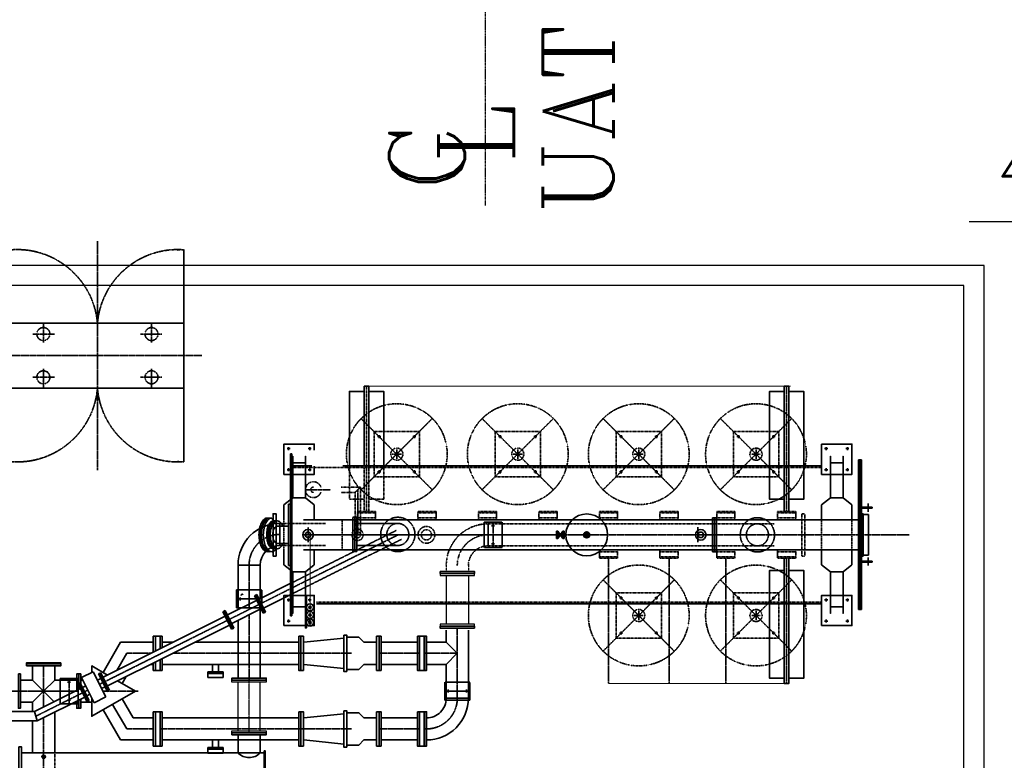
# Model space of a CAD drawing. Header units: inches. Extents: x -341304 to 31571016, y -692717 to 2132253.
# Tile 156 of 256: x 559538 to 569304, y -291420 to -284074. Entities that reach past the tile are written whole.
import ezdxf
from ezdxf.enums import TextEntityAlignment as Align

# ---------------------------------------------------------------- set-up
doc = ezdxf.new("R2010")
doc.units = ezdxf.units.IN
doc.header["$MEASUREMENT"] = 0
for name, pattern in [('ACISOWELD', [3, 2, -1]), ('CENTER', [2, 1.25, -0.25, 0.25, -0.25]), ('CENTER2', [1.125, 0.75, -0.125, 0.125, -0.125]), ('DASHED', [0.75, 0.5, -0.25]), ('HIDDEN', [0.375, 0.25, -0.125]), ('PHANTOM', [2.5, 1.25, -0.25, 0.25, -0.25, 0.25, -0.25])]:
    doc.linetypes.add(name, pattern=pattern)
doc.layers.add('CENTER', color=2, linetype='CENTER', lineweight=15)
doc.layers.add('DIM', color=1, linetype='Continuous')
doc.layers.add('OBJECT', color=7, linetype='Continuous')
doc.styles.add('ROMANC', font='ROMANC.SHX')
doc.styles.add('ROMANS', font='romans')
doc.dimstyles.new('User600', dxfattribs={"dimscale": 500, "dimtxt": 1.5, "dimasz": 1.25, "dimexe": 1, "dimexo": 1, "dimgap": 0.4, "dimtad": 1, "dimdec": 0, "dimzin": 0, "dimdsep": 46, "dimtxsty": 'ROMANS', "dimcen": 1, "dimclrd": 8, "dimclre": 8, "dimclrt": 3, "dimadec": 0, "dimazin": 0, "dimtfac": 1, "dimtdec": 0, "dimtix": 1, "dimtofl": 0, "dimtmove": 0, "dimatfit": 3, "dimfxl": 1, "dimtolj": 1, "dimtzin": 0, "dimarcsym": 0})

# ---------------------------------------------------------------- blocks, each defined once
blk = doc.blocks.new('*D132')
at = {"color": 8, "lineweight": -2, "transparency": 16777216}
for p, q in [((577834.4, -285200.2), (577834.4, -286077.4)), ((573609.4, -286077.4), (568956.9, -286077.4)), ((573609.4, -286700.7), (573609.4, -286077.4)), ((577209.4, -286077.4), (574234.4, -286077.4))]:
    blk.add_line(p, q, dxfattribs=at)
at = {"color": 8, "transparency": 16777216}
for points in [[(574234.4, -285973.2), (574234.4, -286181.6), (573609.4, -286077.4)], [(577209.4, -285973.2), (577209.4, -286181.6), (577834.4, -286077.4)]]:
    blk.add_solid(points, dxfattribs=at)
at = {"layer": 'Defpoints', "color": 0, "transparency": 16777216}
for p in [(577834.4, -285200.2), (577834.4, -286077.4), (573609.4, -286700.7, 96251.3)]:
    blk.add_point(p, dxfattribs=at)
at = {"color": 3, "transparency": 16777216, "insert": (570478.3, -285502.4), "char_height": 750, "attachment_point": 5, "style": 'ROMANS'}
blk.add_mtext('\\A1;4225', dxfattribs=at)
blk = doc.blocks.new('tyyyy')
at = {"color": 230, "linetype": 'CENTER', "lineweight": 35}
for p, q in [((-1264281.3, 589174), (-1264281.3, 591445.3)), ((-1257445, 588765.4), (-1257445, 590005.4)), ((-1261357, 589332.4), (-1261266.7, 589332.4)), ((-1261311.8, 589377.6), (-1261311.8, 589287.3)), ((-1260157, 589332.4), (-1260066.7, 589332.4)), ((-1260111.8, 589377.6), (-1260111.8, 589287.3)), ((-1258957, 589332.4), (-1258866.7, 589332.4)), ((-1258911.8, 589377.6), (-1258911.8, 589287.3)), ((-1257793.9, 589332.4), (-1257703.6, 589332.4)), ((-1257748.8, 589377.6), (-1257748.8, 589287.3)), ((-1256701.1, 588808.2), (-1256596, 588808.2)), ((-1256701.1, 588797.7), (-1256596, 588797.7)), ((-1260356.8, 588407.4), (-1260356.8, 588657.4)), ((-1261303.3, 588530.1), (-1262362.3, 587999.9)), ((-1262236.8, 588532.4), (-1259727.8, 588532.4)), ((-1256230.4, 588532.4), (-1262236.8, 588532.4)), ((-1260266.8, 588532.4), (-1260446.8, 588532.4)), ((-1259211.8, 588299.4), (-1259211.8, 587059.4)), ((-1258611.8, 588299.4), (-1258611.8, 587059.4)), ((-1258048.8, 588299.4), (-1258048.8, 587059.4)), ((-1257445, 588299.4), (-1257445, 587059.4)), ((-1256701.1, 588272.5), (-1256596, 588272.5)), ((-1256701.1, 588262), (-1256596, 588262)), ((-1262777, 587851.3), (-1262777, 588231.4)), ((-1262362.3, 587999.9), (-1264261.4, 587049.1)), ((-1262777, 587807.4), (-1262777, 587987.4)), ((-1262902, 587897.4), (-1262652, 587897.4)), ((-1258911.8, 587777.6), (-1258911.8, 587687.3)), ((-1257748.8, 587777.6), (-1257748.8, 587687.3)), ((-1262777, 587092.4), (-1262777, 587735)), ((-1258957, 587732.4), (-1258866.7, 587732.4)), ((-1257793.9, 587732.4), (-1257703.6, 587732.4)), ((-1263990.5, 587357.4), (-1263750.6, 587357.4)), ((-1263990.5, 587357.4), (-1263750.6, 587357.4)), ((-1263534.4, 587357.4), (-1262260, 587357.4)), ((-1262260, 587357.4), (-1261760, 587357.4)), ((-1261487.8, 587357.4), (-1261087.8, 587357.4)), ((-1261036.8, 587357.4), (-1260711.8, 587357.4)), ((-1264815, 586824.5), (-1264815, 587232.4)), ((-1264562, 586857.4), (-1264562, 587107.4)), ((-1260711.8, 586892.4), (-1260711.8, 587072.4)), ((-1265362, 586982.4), (-1264499.7, 586982.4)), ((-1264472, 586982.4), (-1264652, 586982.4)), ((-1264375.7, 586991.9), (-1264407.7, 586975.9)), ((-1264228, 586982.4), (-1263879, 586982.4)), ((-1260836.8, 586982.4), (-1260586.8, 586982.4)), ((-1264428.9, 586965.2), (-1264892.3, 586733.2)), ((-1264815, 585232.4), (-1264815, 586719.2)), ((-1263990.5, 586607.4), (-1263727, 586607.4)), ((-1263660, 586607.4), (-1262260, 586607.4)), ((-1262260, 586607.4), (-1261760, 586607.4)), ((-1261487.8, 586607.4), (-1261087.8, 586607.4))]:
    blk.add_line(p, q, dxfattribs=at)
at = {"color": 230, "ltscale": 100}
for p, q in [((-1255486, 591205.4), (-1266339.7, 591205.4)), ((-1255486, 581259.4), (-1255486, 591205.4)), ((-1255686, 591005.4), (-1266139.7, 591005.4)), ((-1255686, 581459.4), (-1255686, 591005.4))]:
    blk.add_line(p, q, dxfattribs=at)
at = {"color": 230, "linetype": 'HIDDEN', "lineweight": 35, "ltscale": 0.5}
for p, q in [((-1261611.8, 588765.4), (-1261611.8, 590005.4)), ((-1260958.3, 589686), (-1261665.4, 588978.9)), ((-1260958.3, 588978.9), (-1261665.4, 589686)), ((-1259758.3, 589686), (-1260465.4, 588978.9)), ((-1259758.3, 588978.9), (-1260465.4, 589686)), ((-1258558.3, 589686), (-1259265.4, 588978.9)), ((-1258558.3, 588978.9), (-1259265.4, 589686)), ((-1257395.2, 589686), (-1258102.3, 588978.9)), ((-1257395.2, 588978.9), (-1258102.3, 589686)), ((-1262349.7, 589199.5), (-1257098, 589199.5)), ((-1261671.3, 589006.4), (-1261863.2, 589006.4)), ((-1261723.9, 588953.9), (-1261863.2, 588953.9)), ((-1261671.3, 589006.4), (-1261723.9, 588953.9)), ((-1261723.9, 588532.4), (-1261723.9, 588953.9)), ((-1261671.3, 588532.4), (-1261671.3, 589006.4)), ((-1262472, 588646), (-1262019, 588646)), ((-1260406.8, 588642), (-1257568.1, 588642)), ((-1261316.2, 588576.3), (-1262362.3, 588052.5)), ((-1261264.9, 588488.4), (-1262362.3, 587941.5)), ((-1262472, 588426.9), (-1262019, 588426.9)), ((-1258558.3, 588086), (-1259265.4, 587378.9)), ((-1258558.3, 587378.9), (-1259265.4, 588086)), ((-1257395.2, 588086), (-1258102.3, 587378.9)), ((-1257395.2, 587378.9), (-1258102.3, 588086)), ((-1262106.9, 587865.4), (-1257098, 587865.4)), ((-1264924.6, 586396.7), (-1264924.6, 586669.7)), ((-1264705.5, 586095.9), (-1264705.5, 586368.9))]:
    blk.add_line(p, q, dxfattribs=at)
at = {"color": 230, "lineweight": 0}
for p, q in [((-1261611.8, 590005.4), (-1257408.1, 590005.4)), ((-1257431.1, 587059.4), (-1259211.8, 587059.4))]:
    blk.add_line(p, q, dxfattribs=at)
at = {"color": 230, "lineweight": 35}
for p, q in [((-1261486.8, 589522.4), (-1261486.8, 589492.4)), ((-1261136.8, 589522.4), (-1261136.8, 589492.4)), ((-1260286.8, 589522.4), (-1260286.8, 589492.4)), ((-1259936.8, 589522.4), (-1259936.8, 589492.4)), ((-1259086.8, 589522.4), (-1259086.8, 589492.4)), ((-1258736.8, 589522.4), (-1258736.8, 589492.4)), ((-1257923.8, 589522.4), (-1257923.8, 589492.4)), ((-1257573.8, 589522.4), (-1257573.8, 589492.4)), ((-1261501.8, 589507.4), (-1261471.8, 589507.4)), ((-1261151.8, 589507.4), (-1261121.8, 589507.4)), ((-1260301.8, 589507.4), (-1260271.8, 589507.4)), ((-1259951.8, 589507.4), (-1259921.8, 589507.4)), ((-1259101.8, 589507.4), (-1259071.8, 589507.4)), ((-1258751.8, 589507.4), (-1258721.8, 589507.4)), ((-1257938.8, 589507.4), (-1257908.8, 589507.4)), ((-1257588.8, 589507.4), (-1257558.8, 589507.4)), ((-1262401, 589387.4), (-1262371, 589387.4)), ((-1262386, 589402.4), (-1262386, 589372.4)), ((-1262366.3, 589336), (-1262366.3, 587728.8)), ((-1262366.3, 589336), (-1262353.7, 589336)), ((-1262353.7, 589336), (-1262353.7, 587728.8)), ((-1262191, 589387.4), (-1262161, 589387.4)), ((-1262176, 589402.4), (-1262176, 589372.4)), ((-1257068, 589387.4), (-1257038, 589387.4)), ((-1257053, 589402.4), (-1257053, 589372.4)), ((-1256858, 589387.4), (-1256828, 589387.4)), ((-1256843, 589402.4), (-1256843, 589372.4)), ((-1256730.9, 589277.8), (-1256730.9, 587792.4)), ((-1256730.9, 589277.8), (-1256701.5, 589277.8)), ((-1256720.4, 589277.8), (-1256720.4, 587792.4)), ((-1256712, 589277.8), (-1256712, 587792.4)), ((-1256701.5, 589277.8), (-1256701.5, 587792.4)), ((-1262401, 589177.4), (-1262371, 589177.4)), ((-1262386, 589192.4), (-1262386, 589162.4)), ((-1262353.7, 589215.2), (-1262154.1, 589215.2)), ((-1262191, 589177.4), (-1262161, 589177.4)), ((-1262176, 589192.4), (-1262176, 589162.4)), ((-1261848.4, 589215.2), (-1257098, 589215.2)), ((-1261501.8, 589157.4), (-1261471.8, 589157.4)), ((-1261486.8, 589172.4), (-1261486.8, 589142.4)), ((-1261151.8, 589157.4), (-1261121.8, 589157.4)), ((-1261136.8, 589172.4), (-1261136.8, 589142.4)), ((-1260301.8, 589157.4), (-1260271.8, 589157.4)), ((-1260286.8, 589172.4), (-1260286.8, 589142.4)), ((-1259951.8, 589157.4), (-1259921.8, 589157.4)), ((-1259936.8, 589172.4), (-1259936.8, 589142.4)), ((-1259101.8, 589157.4), (-1259071.8, 589157.4)), ((-1259086.8, 589172.4), (-1259086.8, 589142.4)), ((-1258751.8, 589157.4), (-1258721.8, 589157.4)), ((-1258736.8, 589172.4), (-1258736.8, 589142.4)), ((-1257938.8, 589157.4), (-1257908.8, 589157.4)), ((-1257923.8, 589172.4), (-1257923.8, 589142.4)), ((-1257588.8, 589157.4), (-1257558.8, 589157.4)), ((-1257573.8, 589172.4), (-1257573.8, 589142.4)), ((-1257068, 589177.4), (-1257038, 589177.4)), ((-1257053, 589162.4), (-1257053, 589192.4)), ((-1256858, 589177.4), (-1256828, 589177.4)), ((-1256843, 589162.4), (-1256843, 589192.4)), ((-1262387.3, 588837.1), (-1262387.3, 588227.8)), ((-1262387.3, 588837.1), (-1262366.3, 588837.1)), ((-1256638, 588842.5), (-1256638, 588762)), ((-1256596, 588808.2), (-1256596, 588797.7)), ((-1262596.9, 588699.4), (-1262552.8, 588699.4)), ((-1262552.8, 588699.4), (-1262532.4, 588671.2)), ((-1262497.9, 588671.6), (-1262533, 588671.6)), ((-1262472, 588646), (-1262472, 588426.9)), ((-1262236.8, 588680.4), (-1256730.9, 588680.4)), ((-1260406.8, 588642), (-1260406.8, 588422.9)), ((-1260356.8, 588607.4), (-1260356.8, 588637.4)), ((-1262497.9, 588619.9), (-1262383.3, 588619.9)), ((-1260371.8, 588622.4), (-1260341.8, 588622.4)), ((-1259727.8, 588569.7), (-1259727.8, 588495.1)), ((-1259715.2, 588569.7), (-1259727.8, 588569.7)), ((-1259721.5, 588569.7), (-1259721.5, 588495.1)), ((-1259663.6, 588569.7), (-1259715.2, 588495.1)), ((-1259715.2, 588569.7), (-1259663.6, 588495.1)), ((-1259715.2, 588569.7), (-1259715.2, 588495.1)), ((-1259663.6, 588569.7), (-1259663.6, 588495.1)), ((-1259651, 588569.7), (-1259663.6, 588569.7)), ((-1259657.3, 588569.7), (-1259657.3, 588495.1)), ((-1259651, 588569.7), (-1259651, 588495.1)), ((-1258325.9, 588607.4), (-1258325.9, 588460.2)), ((-1262497.9, 588445), (-1262383.3, 588445)), ((-1261052.5, 588532.4), (-1260627.5, 588532.4)), ((-1260371.8, 588442.4), (-1260341.8, 588442.4)), ((-1260356.8, 588427.4), (-1260356.8, 588457.4)), ((-1259715.2, 588495.1), (-1259727.8, 588495.1)), ((-1259651, 588495.1), (-1259663.6, 588495.1)), ((-1262236.8, 588384.4), (-1256730.9, 588384.4)), ((-1256638, 588308.2), (-1256638, 588227.7)), ((-1256596, 588272.5), (-1256596, 588262)), ((-1262886.6, 588231.4), (-1262667.5, 588231.4)), ((-1262886.6, 587802.7), (-1262886.6, 588231.4)), ((-1262667.5, 587899.7), (-1262667.5, 588231.4)), ((-1262387.3, 588227.8), (-1262366.3, 588227.8)), ((-1262882, 587897.4), (-1262852, 587897.4)), ((-1262867, 587912.4), (-1262867, 587882.4)), ((-1262700.2, 587939.2), (-1262724.6, 587927)), ((-1262724.6, 587927), (-1262638.3, 587754.5)), ((-1262715.2, 587931.7), (-1262628.2, 587757.9)), ((-1262709.6, 587934.5), (-1262622.6, 587760.7)), ((-1262702, 587897.4), (-1262672, 587897.4)), ((-1262700.2, 587939.2), (-1262612.8, 587764.6)), ((-1262687, 587912.4), (-1262687, 587882.4)), ((-1262401, 587887.4), (-1262371, 587887.4)), ((-1262386, 587872.4), (-1262386, 587902.4)), ((-1262191, 587887.4), (-1262161, 587887.4)), ((-1262176, 587872.4), (-1262176, 587902.4)), ((-1262106.9, 587849.6), (-1257098, 587849.6)), ((-1259101.8, 587907.4), (-1259071.8, 587907.4)), ((-1259086.8, 587922.4), (-1259086.8, 587892.4)), ((-1258751.8, 587907.4), (-1258721.8, 587907.4)), ((-1258736.8, 587922.4), (-1258736.8, 587892.4)), ((-1257938.8, 587907.4), (-1257908.8, 587907.4)), ((-1257923.8, 587922.4), (-1257923.8, 587892.4)), ((-1257588.8, 587907.4), (-1257558.8, 587907.4)), ((-1257573.8, 587922.4), (-1257573.8, 587892.4)), ((-1257068, 587887.4), (-1257038, 587887.4)), ((-1257053, 587872.4), (-1257053, 587902.4)), ((-1256858, 587887.4), (-1256828, 587887.4)), ((-1256843, 587872.4), (-1256843, 587902.4)), ((-1263013.9, 587782.1), (-1263038.3, 587769.9)), ((-1263038.3, 587769.9), (-1262951.3, 587596.1)), ((-1263028.9, 587774.6), (-1262941.9, 587600.8)), ((-1263023.3, 587777.4), (-1262936.3, 587603.6)), ((-1263013.9, 587782.1), (-1262926.9, 587608.3)), ((-1262667.5, 587112.4), (-1262667.5, 587793.7)), ((-1262612.8, 587764.6), (-1262638.3, 587754.5)), ((-1256730.9, 587792.4), (-1256701.5, 587792.4)), ((-1262886.6, 587112.4), (-1262886.6, 587683.2)), ((-1262401, 587677.4), (-1262371, 587677.4)), ((-1262386, 587662.4), (-1262386, 587692.4)), ((-1262366.3, 587728.8), (-1262353.7, 587728.8)), ((-1262191, 587677.4), (-1262161, 587677.4)), ((-1262176, 587662.4), (-1262176, 587692.4)), ((-1257068, 587677.4), (-1257038, 587677.4)), ((-1257053, 587662.4), (-1257053, 587692.4)), ((-1256858, 587677.4), (-1256828, 587677.4)), ((-1256843, 587662.4), (-1256843, 587692.4)), ((-1262926.8, 587608.2), (-1262951.3, 587596)), ((-1260821.4, 587467), (-1260821.4, 587587.4)), ((-1259101.8, 587557.4), (-1259071.8, 587557.4)), ((-1259086.8, 587572.4), (-1259086.8, 587542.4)), ((-1258751.8, 587557.4), (-1258721.8, 587557.4)), ((-1258736.8, 587572.4), (-1258736.8, 587542.4)), ((-1257938.8, 587557.4), (-1257908.8, 587557.4)), ((-1257923.8, 587572.4), (-1257923.8, 587542.4)), ((-1257588.8, 587557.4), (-1257558.8, 587557.4)), ((-1257573.8, 587572.4), (-1257573.8, 587542.4)), ((-1264226.1, 587168.4), (-1264053.7, 587467)), ((-1264053.7, 587467), (-1263727, 587467)), ((-1263640, 587467), (-1263531.8, 587467)), ((-1263314.5, 587467), (-1262280, 587467)), ((-1262235, 587467), (-1261837.8, 587507.4)), ((-1261467.8, 587467), (-1261107.8, 587467)), ((-1261016.8, 587467), (-1260821.4, 587467)), ((-1260711.8, 587357.4), (-1260821.4, 587467)), ((-1264088, 587188.5), (-1263990.5, 587357.4)), ((-1264088, 587188.5), (-1263990.5, 587357.4)), ((-1260711.8, 587357.4), (-1260821.4, 587247.9)), ((-1264924.6, 587092), (-1264924.6, 587232.4)), ((-1264705.5, 587232.4), (-1264705.5, 587092)), ((-1264438, 587116.2), (-1264323.6, 587173.4)), ((-1264323.6, 587173.4), (-1264199.1, 586924.7)), ((-1263754.2, 587247.9), (-1263727, 587247.9)), ((-1263640, 587247.9), (-1262280, 587247.9)), ((-1263140, 587247.9), (-1263140, 587172.9)), ((-1263080, 587247.9), (-1263080, 587172.9)), ((-1262235, 587247.9), (-1261837.8, 587207.4)), ((-1261467.8, 587247.9), (-1261107.8, 587247.9)), ((-1261016.8, 587247.9), (-1260821.4, 587247.9)), ((-1265045, 587092), (-1264924.6, 587092)), ((-1264924.6, 587092), (-1264815, 586982.4)), ((-1264705.5, 587092), (-1264815, 586982.4)), ((-1264487, 587092), (-1264705.5, 587092)), ((-1264577, 587072.4), (-1264547, 587072.4)), ((-1264562, 587057.4), (-1264562, 587087.4)), ((-1264447, 587092), (-1264425.8, 587092)), ((-1264438, 587116.2), (-1264313.5, 586867.5)), ((-1264248.2, 587164.4), (-1264269.4, 587153.8)), ((-1264182.4, 586979.9), (-1264269.4, 587153.8)), ((-1264173, 586984.5), (-1264260, 587158.4)), ((-1264169.4, 586986.4), (-1264256.5, 587160.3)), ((-1264161.2, 586990.5), (-1264248.2, 587164.4)), ((-1264036.4, 587058.8), (-1263997.2, 587126.8)), ((-1264815, 586982.4), (-1264924.6, 586872.9)), ((-1264815, 586982.4), (-1264709.8, 586877.2)), ((-1264451.2, 587062.8), (-1264472.4, 587052.2)), ((-1264385.4, 586878.3), (-1264472.4, 587052.2)), ((-1264376, 586882.9), (-1264463, 587056.8)), ((-1264372.4, 586884.8), (-1264459.4, 587058.7)), ((-1264364.2, 586888.9), (-1264451.2, 587062.8)), ((-1264161.2, 586990.5), (-1264182.4, 586979.9)), ((-1260816.8, 586982.4), (-1260786.8, 586982.4)), ((-1260801.8, 586997.4), (-1260801.8, 586967.4)), ((-1260636.8, 586982.4), (-1260606.8, 586982.4)), ((-1260621.8, 586997.4), (-1260621.8, 586967.4)), ((-1264924.6, 586872.9), (-1265045, 586872.9)), ((-1264924.6, 586779.4), (-1264924.6, 586872.9)), ((-1264577, 586892.4), (-1264547, 586892.4)), ((-1264562, 586877.4), (-1264562, 586907.4)), ((-1264506.6, 586872.9), (-1264487, 586872.9)), ((-1264447, 586872.9), (-1264337, 586872.9)), ((-1264364.2, 586888.9), (-1264385.4, 586878.3)), ((-1264313.5, 586867.5), (-1264199.1, 586924.7)), ((-1264036.4, 586906), (-1263927.2, 586717)), ((-1260821.4, 586912.4), (-1260602.3, 586912.4)), ((-1265269.7, 586779.4), (-1264905.2, 586779.4)), ((-1264905.2, 586779.4), (-1264879.4, 586687.1)), ((-1264226.1, 586796.4), (-1264053.7, 586497.9)), ((-1264131.2, 586851.2), (-1263990.5, 586607.4)), ((-1265269.7, 586687.1), (-1264879.4, 586687.1)), ((-1264924.6, 586368.9), (-1264924.6, 586687.1)), ((-1264705.5, 586368.9), (-1264705.5, 586773.8)), ((-1263927.2, 586717), (-1263727, 586717)), ((-1263640, 586717), (-1262280, 586717)), ((-1262235, 586717), (-1261837.8, 586757.4)), ((-1261467.8, 586717), (-1261107.8, 586717)), ((-1261016.8, 586717), (-1261016.8, 586497.9)), ((-1264053.7, 586497.9), (-1263727, 586497.9)), ((-1263640, 586497.9), (-1262280, 586497.9)), ((-1263140, 586497.9), (-1263140, 586422.9)), ((-1263080, 586497.9), (-1263080, 586422.9)), ((-1262235, 586497.9), (-1261837.8, 586457.4)), ((-1261467.8, 586497.9), (-1261107.8, 586497.9)), ((-1265035, 586368.9), (-1262627, 586368.9))]:
    blk.add_line(p, q, dxfattribs=at)
at = {"color": 230, "linetype": 'CENTER', "lineweight": 35, "ltscale": 0.1}
for p, q in [((-1261969.8, 588980.2), (-1262214.1, 588980.2)), ((-1261697.6, 588532.4), (-1261697.6, 588980.2))]:
    blk.add_line(p, q, dxfattribs=at)
at = {"color": 230, "linetype": 'HIDDEN', "lineweight": 35}
for p, q in [((-1262431, 588532.4), (-1262431, 588680.4)), ((-1261854.8, 588532.4), (-1261854.8, 588680.4)), ((-1257098, 588532.4), (-1257098, 588680.4)), ((-1256798, 588532.4), (-1256798, 588680.4)), ((-1262431, 588532.4), (-1262431, 588384.4)), ((-1261854.8, 588532.4), (-1261854.8, 588384.4)), ((-1257098, 588532.4), (-1257098, 588384.4)), ((-1256798, 588532.4), (-1256798, 588384.4))]:
    blk.add_line(p, q, dxfattribs=at)
at = {"color": 230, "linetype": 'DASHED', "lineweight": 35}
for p, q in [((-1261706.8, 588646), (-1261301.8, 588646)), ((-1261706.8, 588426.9), (-1261301.8, 588426.9))]:
    blk.add_line(p, q, dxfattribs=at)
at = {"color": 230, "linetype": 'DASHED', "lineweight": 35, "ltscale": 0.1}
blk.add_line((-1262192.2, 588607.4), (-1262192.2, 588460.2), dxfattribs=at)
at = {"color": 230, "linetype": 'ACISOWELD', "lineweight": 30}
for p, q in [((-1260821.4, 588227.4), (-1260821.4, 588170.2)), ((-1260602.3, 588233.4), (-1260602.3, 588170.2))]:
    blk.add_line(p, q, dxfattribs=at)
at = {"color": 230, "linetype": 'Continuous', "lineweight": 35, "ltscale": 0.1}
for p, q in [((-1262362.3, 588052.5), (-1262677.8, 587894.5)), ((-1262362.3, 587941.5), (-1262633.7, 587806.3)), ((-1263016, 587725.2), (-1264225.8, 587119.5)), ((-1262972.1, 587637.6), (-1264183, 587034.1)), ((-1264450, 587007.3), (-1264905.2, 586779.4)), ((-1264407.4, 586922.3), (-1264879.4, 586687.1))]:
    blk.add_line(p, q, dxfattribs=at)
at = {"color": 230, "lineweight": 30}
for p, q in [((-1260821.4, 588130.2), (-1260821.4, 587647.4)), ((-1260602.3, 588130.2), (-1260602.3, 587647.4)), ((-1262886.6, 586589.6), (-1262886.6, 587072.4)), ((-1262667.5, 586589.6), (-1262667.5, 587072.4)), ((-1262886.6, 586589.6), (-1262886.6, 586681.2))]:
    blk.add_line(p, q, dxfattribs=at)
at = {"color": 230, "linetype": 'Continuous', "lineweight": 35}
for p, q in [((-1262991.7, 587737.7), (-1262702.4, 587882.6)), ((-1262949.1, 587652.6), (-1262659.8, 587797.6)), ((-1264246.2, 587107.5), (-1264281.9, 587089.9)), ((-1264396.5, 587033.4), (-1264428.6, 587017.6)), ((-1264205.7, 587026.4), (-1264241.2, 587008.7)), ((-1264355.7, 586951.9), (-1264387.8, 586936))]:
    blk.add_line(p, q, dxfattribs=at)
at = {"color": 230, "linetype": 'CENTER', "lineweight": 30}
blk.add_line((-1262777, 586569.6), (-1262777, 587092.4), dxfattribs=at)
at = {"color": 230, "lineweight": 35}
for points in [[(-1261588.8, 589215.2), (-1261588.8, 590005.4), (-1261634.8, 590005.4), (-1261634.8, 589215.2)], [(-1257422, 588765.4), (-1257422, 590005.4), (-1257468, 590005.4), (-1257468, 588765.4)], [(-1261634.8, 589955.4), (-1261781.8, 589955.4), (-1261781.8, 589215.2)], [(-1261441.8, 589215.2), (-1261441.8, 589955.4), (-1261588.8, 589955.4)], [(-1257468, 589955.4), (-1257615, 589955.4), (-1257615, 588885.4), (-1257468, 588885.4)], [(-1257422, 588885.4), (-1257275, 588885.4), (-1257275, 589955.4), (-1257422, 589955.4)], [(-1262131, 589214.3), (-1262131, 589132.4), (-1262431, 589132.4), (-1262431, 589432.4), (-1262131, 589432.4), (-1262131, 589371)], [(-1262343.5, 588898.4), (-1262343.5, 589312.4), (-1262343.5, 589247.4), (-1262218.5, 589247.4), (-1262218.5, 589312.4), (-1262218.5, 588898.4)], [(-1257010.5, 588898.4), (-1257010.5, 589312.4), (-1257010.5, 589247.4), (-1256885.5, 589247.4), (-1256885.5, 589312.4), (-1256885.5, 588898.4)], [(-1262431, 588680.4), (-1262431, 588828.4), (-1262343.5, 588898.4), (-1262218.5, 588898.4), (-1262131, 588828.4), (-1262131, 588680.4)], [(-1257098, 588680.4), (-1257098, 588828.4), (-1257010.5, 588898.4), (-1256885.5, 588898.4), (-1256798, 588828.4), (-1256798, 588680.4)], [(-1262431, 588384.4), (-1262431, 588236.4), (-1262343.5, 588166.4), (-1262218.5, 588166.4), (-1262131, 588236.4), (-1262131, 588384.4)], [(-1257098, 588384.4), (-1257098, 588236.4), (-1257010.5, 588166.4), (-1256885.5, 588166.4), (-1256798, 588236.4), (-1256798, 588384.4)], [(-1257468, 588299.4), (-1257468, 587059.4), (-1257422, 587059.4), (-1257422, 588299.4)], [(-1262343.5, 588166.4), (-1262343.5, 587752.4), (-1262343.5, 587817.4), (-1262218.5, 587817.4), (-1262218.5, 587752.4), (-1262218.5, 588166.4)], [(-1257468, 588179.4), (-1257615, 588179.4), (-1257615, 587109.4), (-1257468, 587109.4)], [(-1257422, 587109.4), (-1257275, 587109.4), (-1257275, 588179.4), (-1257422, 588179.4)], [(-1257010.5, 588166.4), (-1257010.5, 587752.4), (-1257010.5, 587817.4), (-1256885.5, 587817.4), (-1256885.5, 587752.4), (-1256885.5, 588166.4)], [(-1263727, 587369.3), (-1263727, 587527.4), (-1263707, 587527.4), (-1263707, 587379.3)], [(-1263707, 587379.3), (-1263707, 587527.4), (-1263660, 587527.4), (-1263660, 587402.8)], [(-1263660, 587402.8), (-1263660, 587527.4), (-1263640, 587527.4), (-1263640, 587412.8)], [(-1261807.8, 587517.4), (-1261687.8, 587517.4), (-1261637.8, 587467), (-1261512.8, 587467)], [(-1263707, 587271.4), (-1263707, 587187.4), (-1263727, 587187.4), (-1263727, 587261.4)], [(-1263660, 587294.8), (-1263660, 587187.4), (-1263707, 587187.4), (-1263707, 587271.4)], [(-1263640, 587304.8), (-1263640, 587187.4), (-1263660, 587187.4), (-1263660, 587294.8)], [(-1264337, 587166.7), (-1264337, 587232.4), (-1264180.6, 587142.1)], [(-1264337, 587166.7), (-1264337, 587232.4), (-1264180.6, 587142.1)], [(-1261807.8, 587197.4), (-1261687.8, 587197.4), (-1261637.8, 587247.9), (-1261512.8, 587247.9)], [(-1264467, 586998.8), (-1264467, 587152.4), (-1264487, 587152.4), (-1264487, 586988.7)], [(-1264467, 586998.8), (-1264467, 587152.4), (-1264447, 587152.4), (-1264447, 587054.4)], [(-1264081.4, 587084.8), (-1263904, 586982.4), (-1264337, 586732.4), (-1264337, 586914.5)], [(-1264081.4, 587084.8), (-1263904, 586982.4), (-1264337, 586732.4), (-1264337, 586914.5)], [(-1264487, 586882.7), (-1264487, 586812.4), (-1264467, 586812.4), (-1264467, 586892.6)], [(-1264447, 586902.6), (-1264447, 586812.4), (-1264467, 586812.4), (-1264467, 586892.6)], [(-1261807.8, 586767.4), (-1261687.8, 586767.4), (-1261637.8, 586717), (-1261512.8, 586717)], [(-1261807.8, 586447.4), (-1261687.8, 586447.4), (-1261637.8, 586497.9), (-1261512.8, 586497.9)]]:
    blk.add_lwpolyline(points, dxfattribs=at)
at = {"color": 230, "linetype": 'HIDDEN', "lineweight": 35, "ltscale": 0.5}
for points in [[(-1261536.8, 589557.4), (-1261086.8, 589557.4), (-1261086.8, 589107.4), (-1261536.8, 589107.4)], [(-1260336.8, 589557.4), (-1259886.8, 589557.4), (-1259886.8, 589107.4), (-1260336.8, 589107.4)], [(-1259136.8, 589557.4), (-1258686.8, 589557.4), (-1258686.8, 589107.4), (-1259136.8, 589107.4)], [(-1257973.8, 589557.4), (-1257523.8, 589557.4), (-1257523.8, 589107.4), (-1257973.8, 589107.4)], [(-1257264, 588742.4), (-1257294, 588742.4), (-1257294, 588322.4), (-1257264, 588322.4)], [(-1259136.8, 587957.4), (-1258686.8, 587957.4), (-1258686.8, 587507.4), (-1259136.8, 587507.4)], [(-1257973.8, 587957.4), (-1257523.8, 587957.4), (-1257523.8, 587507.4), (-1257973.8, 587507.4)]]:
    blk.add_lwpolyline(points, close=True, dxfattribs=at)
at = {"color": 230, "lineweight": 35}
for points in [[(-1257098, 589432.4), (-1256798, 589432.4), (-1256798, 589132.4), (-1257098, 589132.4)], [(-1262509, 588742.4), (-1262539, 588742.4), (-1262539, 588322.4), (-1262509, 588322.4)], [(-1262509, 588322.4), (-1262539, 588322.4), (-1262539, 588742.4), (-1262509, 588742.4)], [(-1256716, 588742.4), (-1256686, 588742.4), (-1256686, 588322.4), (-1256716, 588322.4)], [(-1256701.5, 588732.9), (-1256634.1, 588732.9), (-1256634.1, 588331.9), (-1256701.5, 588331.9)], [(-1260881.8, 588170.2), (-1260881.8, 588150.2), (-1260541.8, 588150.2), (-1260541.8, 588170.2)], [(-1262431, 587632.4), (-1262131, 587632.4), (-1262131, 587932.4), (-1262431, 587932.4)], [(-1262218.5, 587924.1), (-1262208.3, 587924.1), (-1262208.3, 587609.3), (-1262218.5, 587609.3)], [(-1257098, 587632.4), (-1256798, 587632.4), (-1256798, 587932.4), (-1257098, 587932.4)], [(-1260881.8, 587627.4), (-1260881.8, 587607.4), (-1260541.8, 587607.4), (-1260541.8, 587627.4)], [(-1262284, 587527.4), (-1262264, 587527.4), (-1262264, 587187.4), (-1262284, 587187.4)], [(-1262264, 587527.4), (-1262239, 587527.4), (-1262239, 587187.4), (-1262264, 587187.4)], [(-1261837.8, 587537.4), (-1261807.8, 587537.4), (-1261807.8, 587177.4), (-1261837.8, 587177.4)], [(-1261512.8, 587527.4), (-1261487.8, 587527.4), (-1261487.8, 587187.4), (-1261512.8, 587187.4)], [(-1261487.8, 587527.4), (-1261467.8, 587527.4), (-1261467.8, 587187.4), (-1261487.8, 587187.4)], [(-1261107.8, 587527.4), (-1261087.8, 587527.4), (-1261087.8, 587187.4), (-1261107.8, 587187.4)], [(-1261087.8, 587527.4), (-1261040.8, 587527.4), (-1261040.8, 587187.4), (-1261087.8, 587187.4)], [(-1261036.8, 587527.4), (-1261016.8, 587527.4), (-1261016.8, 587187.4), (-1261036.8, 587187.4)], [(-1264985, 587252.4), (-1264985, 587262.4), (-1264645, 587262.4), (-1264645, 587252.4)], [(-1264985, 587232.4), (-1264985, 587252.4), (-1264645, 587252.4), (-1264645, 587232.4)], [(-1263185, 587157.9), (-1263185, 587172.9), (-1263035, 587172.9), (-1263035, 587157.9)], [(-1265065, 587152.4), (-1265045, 587152.4), (-1265045, 586812.4), (-1265065, 586812.4)], [(-1263185, 587117.9), (-1263185, 587157.9), (-1263035, 587157.9), (-1263035, 587117.9)], [(-1262947, 587092.4), (-1262947, 587112.4), (-1262607, 587112.4), (-1262607, 587092.4)], [(-1263727, 586777.4), (-1263707, 586777.4), (-1263707, 586437.4), (-1263727, 586437.4)], [(-1263707, 586777.4), (-1263660, 586777.4), (-1263660, 586437.4), (-1263707, 586437.4)], [(-1263660, 586777.4), (-1263640, 586777.4), (-1263640, 586437.4), (-1263660, 586437.4)], [(-1262284, 586777.4), (-1262264, 586777.4), (-1262264, 586437.4), (-1262284, 586437.4)], [(-1262264, 586777.4), (-1262239, 586777.4), (-1262239, 586437.4), (-1262264, 586437.4)], [(-1261837.8, 586787.4), (-1261807.8, 586787.4), (-1261807.8, 586427.4), (-1261837.8, 586427.4)], [(-1261512.8, 586777.4), (-1261487.8, 586777.4), (-1261487.8, 586437.4), (-1261512.8, 586437.4)], [(-1261487.8, 586777.4), (-1261467.8, 586777.4), (-1261467.8, 586437.4), (-1261487.8, 586437.4)], [(-1261107.8, 586777.4), (-1261087.8, 586777.4), (-1261087.8, 586437.4), (-1261107.8, 586437.4)], [(-1261087.8, 586777.4), (-1261040.8, 586777.4), (-1261040.8, 586437.4), (-1261087.8, 586437.4)], [(-1261036.8, 586777.4), (-1261016.8, 586777.4), (-1261016.8, 586437.4), (-1261036.8, 586437.4)], [(-1262947, 586569.6), (-1262947, 586549.6), (-1262607, 586549.6), (-1262607, 586569.6)], [(-1265060, 586429.9), (-1265035, 586429.9), (-1265035, 586034.9), (-1265060, 586034.9)], [(-1263185, 586407.9), (-1263185, 586422.9), (-1263035, 586422.9), (-1263035, 586407.9)], [(-1263185, 586367.9), (-1263185, 586407.9), (-1263035, 586407.9), (-1263035, 586367.9)], [(-1262627, 586388.9), (-1262617, 586388.9), (-1262617, 586075.9), (-1262627, 586075.9)]]:
    blk.add_lwpolyline(points, close=True, dxfattribs=at)
at = {"color": 230, "linetype": 'HIDDEN', "lineweight": 35, "ltscale": 0.5}
for points in [[(-1261781.8, 589199.5), (-1261781.8, 588885.4), (-1261634.8, 588885.4)], [(-1261634.8, 589199.5), (-1261634.8, 588765.4)], [(-1261588.8, 588885.4), (-1261441.8, 588885.4), (-1261441.8, 589199.5)], [(-1261588.8, 588765.4), (-1261588.8, 589199.5)], [(-1261701.8, 588680.4), (-1261701.8, 588765.4), (-1261521.8, 588765.4), (-1261521.8, 588680.4), (-1261701.8, 588680.4), (-1261701.8, 588702.4), (-1261521.8, 588702.4), (-1261521.8, 588749.4), (-1261701.8, 588749.4)], [(-1261101.8, 588680.4), (-1261101.8, 588765.4), (-1260921.8, 588765.4), (-1260921.8, 588680.4), (-1261101.8, 588680.4), (-1261101.8, 588702.4), (-1260921.8, 588702.4), (-1260921.8, 588749.4), (-1261101.8, 588749.4)], [(-1260501.8, 588680.4), (-1260501.8, 588765.4), (-1260321.8, 588765.4), (-1260321.8, 588680.4), (-1260501.8, 588680.4), (-1260501.8, 588702.4), (-1260321.8, 588702.4), (-1260321.8, 588749.4), (-1260501.8, 588749.4)], [(-1259901.8, 588680.4), (-1259901.8, 588765.4), (-1259721.8, 588765.4), (-1259721.8, 588680.4), (-1259901.8, 588680.4), (-1259901.8, 588702.4), (-1259721.8, 588702.4), (-1259721.8, 588749.4), (-1259901.8, 588749.4)], [(-1259301.8, 588680.4), (-1259301.8, 588765.4), (-1259121.8, 588765.4), (-1259121.8, 588680.4), (-1259301.8, 588680.4), (-1259301.8, 588702.4), (-1259121.8, 588702.4), (-1259121.8, 588749.4), (-1259301.8, 588749.4)], [(-1258701.8, 588680.4), (-1258701.8, 588765.4), (-1258521.8, 588765.4), (-1258521.8, 588680.4), (-1258701.8, 588680.4), (-1258701.8, 588702.4), (-1258521.8, 588702.4), (-1258521.8, 588749.4), (-1258701.8, 588749.4)], [(-1258138.8, 588680.4), (-1258138.8, 588765.4), (-1257958.8, 588765.4), (-1257958.8, 588680.4), (-1258138.8, 588680.4), (-1258138.8, 588702.4), (-1257958.8, 588702.4), (-1257958.8, 588749.4), (-1258138.8, 588749.4)], [(-1257535, 588680.4), (-1257535, 588765.4), (-1257355, 588765.4), (-1257355, 588680.4), (-1257535, 588680.4), (-1257535, 588702.4), (-1257355, 588702.4), (-1257355, 588749.4), (-1257535, 588749.4)], [(-1259121.8, 588384.4), (-1259121.8, 588299.4), (-1259301.8, 588299.4), (-1259301.8, 588384.4), (-1259121.8, 588384.4), (-1259121.8, 588362.4), (-1259301.8, 588362.4), (-1259301.8, 588315.4), (-1259121.8, 588315.4)], [(-1258521.8, 588384.4), (-1258521.8, 588299.4), (-1258701.8, 588299.4), (-1258701.8, 588384.4), (-1258521.8, 588384.4), (-1258521.8, 588362.4), (-1258701.8, 588362.4), (-1258701.8, 588315.4), (-1258521.8, 588315.4)], [(-1257958.8, 588384.4), (-1257958.8, 588299.4), (-1258138.8, 588299.4), (-1258138.8, 588384.4), (-1257958.8, 588384.4), (-1257958.8, 588362.4), (-1258138.8, 588362.4), (-1258138.8, 588315.4), (-1257958.8, 588315.4)], [(-1257355, 588384.4), (-1257355, 588299.4), (-1257535, 588299.4), (-1257535, 588384.4), (-1257355, 588384.4), (-1257355, 588362.4), (-1257535, 588362.4), (-1257535, 588315.4), (-1257355, 588315.4)]]:
    blk.add_lwpolyline(points, dxfattribs=at)
at = {"color": 230, "lineweight": 35}
for points in [[(-1262594.5, 588699.4, 0.00664), (-1262595.7, 588699.4, 0.174705), (-1262624, 588689.2, 0.104203), (-1262654.7, 588650.5, 0.064948), (-1262672.3, 588600, 0.051099), (-1262679.2, 588532.4, 0.051099)], [(-1262578.2, 588699.4, 0.005387), (-1262579.2, 588699.4, 0.174705), (-1262607.5, 588689.2, 0.104203), (-1262638.2, 588650.5, 0.064948), (-1262655.8, 588600, 0.051099), (-1262662.7, 588532.4, 0.051099)], [(-1262570.1, 588699.4, 0.004638), (-1262570.9, 588699.4, 0.174705), (-1262599.2, 588689.2, 0.104203), (-1262630, 588650.5, 0.064948), (-1262647.5, 588600, 0.051099), (-1262654.4, 588532.4, 0.051099)], [(-1262552.8, 588699.4, 0.172295), (-1262580.6, 588689.2, 0.104203), (-1262611.4, 588650.5, 0.064948), (-1262628.9, 588600, 0.051099), (-1262635.9, 588532.4, 0.051099)], [(-1262533, 588671.6, 0.174705), (-1262556.5, 588663.1, 0.104203), (-1262582.2, 588630.8, 0.064948), (-1262596.8, 588588.7, 0.051099), (-1262602.6, 588532.4, 0.051099)], [(-1262518.5, 588671.6, 0.174705), (-1262542.1, 588663.1, 0.104203), (-1262567.7, 588630.8, 0.064948), (-1262582.3, 588588.7, 0.051099), (-1262588.1, 588532.4, 0.051099)], [(-1262512.3, 588671.6, 0.174705), (-1262535.9, 588663.1, 0.104203), (-1262561.5, 588630.8, 0.064948), (-1262576.1, 588588.7, 0.051099), (-1262581.9, 588532.4, 0.051099)], [(-1262443.6, 588619.9, 0.017497), (-1262448.7, 588630.8, 0.104203), (-1262474.3, 588663.1, 0.174705), (-1262497.9, 588671.6, 0.174705), (-1262521.4, 588663.1, 0.104203), (-1262547.1, 588630.8, 0.064948), (-1262561.7, 588588.7, 0.051099), (-1262567.5, 588532.4, 0.051099)], [(-1262497.9, 588619.9, 0.174705), (-1262512.7, 588614.5, 0.104203), (-1262528.8, 588594.3, 0.064948), (-1262538, 588567.8, 0.051099), (-1262541.6, 588532.4, 0.051099)], [(-1262679.2, 588532.4, 0.051099), (-1262672.3, 588464.9, 0.064948), (-1262654.7, 588414.3, 0.104203), (-1262624, 588375.6, 0.174705), (-1262595.7, 588365.4, 0.00664), (-1262594.5, 588365.4, 0.051645)], [(-1262662.7, 588532.4, 0.051099), (-1262655.8, 588464.9, 0.064948), (-1262638.2, 588414.3, 0.104203), (-1262607.5, 588375.6, 0.174705), (-1262579.2, 588365.4, 0.005387), (-1262578.2, 588365.4, 0.051645)], [(-1262654.4, 588532.4, 0.051099), (-1262647.5, 588464.9, 0.064948), (-1262630, 588414.3, 0.104203), (-1262599.2, 588375.6, 0.174705), (-1262570.9, 588365.4, 0.004638), (-1262570.1, 588365.4, 0.051645)], [(-1262635.9, 588532.4, 0.051099), (-1262628.9, 588464.9, 0.064948), (-1262611.4, 588414.3, 0.104203), (-1262580.6, 588375.6, 0.174705), (-1262552.3, 588365.4, 0.174705), (-1262524, 588375.6, 0.051645), (-1262506.7, 588393.2, 0.017497)], [(-1262602.6, 588532.4, 0.051099), (-1262596.8, 588476.1, 0.064948), (-1262582.2, 588434, 0.104203), (-1262556.5, 588401.7, 0.174705), (-1262533, 588393.2, 0.174705)], [(-1262588.1, 588532.4, 0.051099), (-1262582.3, 588476.1, 0.064948), (-1262567.7, 588434, 0.104203), (-1262542.1, 588401.7, 0.174705), (-1262518.5, 588393.2, 0.174705)], [(-1262581.9, 588532.4, 0.051099), (-1262576.1, 588476.1, 0.064948), (-1262561.5, 588434, 0.104203), (-1262535.9, 588401.7, 0.174705), (-1262512.3, 588393.2, 0.174705)], [(-1262567.5, 588532.4, 0.051099), (-1262561.7, 588476.1, 0.064948), (-1262547.1, 588434, 0.104203), (-1262521.4, 588401.7, 0.174705), (-1262497.9, 588393.2, 0.174705), (-1262474.3, 588401.7, 0.104203), (-1262448.7, 588434, 0.017497), (-1262443.6, 588445, 0.051099)], [(-1262541.6, 588532.4, 0.051099), (-1262538, 588497, 0.064948), (-1262528.8, 588470.6, 0.104203), (-1262512.7, 588450.3, 0.174705), (-1262497.9, 588445, 0.174705)], [(-1261016.8, 586497.9), (-1261016.8, 586497.9, 0.414214), (-1260602.3, 586912.4), (-1260602.3, 587587.4)], [(-1261016.8, 586717), (-1261016.8, 586717, 0.414214), (-1260821.4, 586912.4), (-1260821.4, 587247.9)], [(-1262886.6, 586549.6), (-1262886.6, 586368.9, 0.414214), (-1262667.5, 586368.9), (-1262667.5, 586368.9), (-1262667.5, 586549.6)]]:
    blk.add_lwpolyline(points, format="xyb", dxfattribs=at)
at = {"color": 230, "linetype": 'DASHED', "lineweight": 35}
for points in [[(-1261746.8, 588706.4), (-1261726.8, 588706.4), (-1261726.8, 588366.4), (-1261746.8, 588366.4)], [(-1261726.8, 588706.4), (-1261706.8, 588706.4), (-1261706.8, 588366.4), (-1261726.8, 588366.4)], [(-1260266.8, 588407.4), (-1260446.8, 588407.4), (-1260446.8, 588657.4), (-1260266.8, 588657.4)], [(-1258180, 588702.4), (-1258160, 588702.4), (-1258160, 588362.4), (-1258180, 588362.4)], [(-1258160, 588702.4), (-1258140, 588702.4), (-1258140, 588362.4), (-1258160, 588362.4)], [(-1262902, 587807.4), (-1262902, 587987.4), (-1262652, 587987.4), (-1262652, 587807.4)], [(-1264472, 586857.4), (-1264652, 586857.4), (-1264652, 587107.4), (-1264472, 587107.4)], [(-1260836.8, 586892.4), (-1260836.8, 587072.4), (-1260586.8, 587072.4), (-1260586.8, 586892.4)]]:
    blk.add_lwpolyline(points, close=True, dxfattribs=at)
at = {"color": 230, "lineweight": 35, "const_width": 10}
blk.add_lwpolyline([(-1262172.8, 588532.4), (-1262172.8, 587737.8), (-1262172.8, 587662.8)], dxfattribs=at)
at = {"color": 230, "linetype": 'CENTER', "lineweight": 35, "const_width": 10}
blk.add_lwpolyline([(-1259727.8, 588532.4), (-1261896.6, 588532.4)], dxfattribs=at)
at = {"color": 230, "linetype": 'Continuous', "lineweight": 35, "const_width": 4}
blk.add_lwpolyline([(-1259458.2, 588532.4), (-1259651, 588532.4)], dxfattribs=at)
at = {"color": 230, "linetype": 'HIDDEN', "lineweight": 35, "ltscale": 0.5}
blk.add_lwpolyline([(-1260602.3, 588233.4), (-1260602.3, 588227.4, -0.414214), (-1260406.8, 588422.9), (-1257568.1, 588422.9)], format="xyb", dxfattribs=at)
at = {"color": 230, "lineweight": 30}
for points in [[(-1260881.8, 588150.2), (-1260881.8, 588130.2), (-1260541.8, 588130.2), (-1260541.8, 588150.2)], [(-1260881.8, 587647.4), (-1260881.8, 587627.4), (-1260541.8, 587627.4), (-1260541.8, 587647.4)], [(-1262947, 587072.4), (-1262947, 587092.4), (-1262607, 587092.4), (-1262607, 587072.4)], [(-1262947, 586569.6), (-1262947, 586589.6), (-1262607, 586589.6), (-1262607, 586569.6)]]:
    blk.add_lwpolyline(points, close=True, dxfattribs=at)
at = {"color": 230, "linetype": 'CENTER', "lineweight": 35}
blk.add_lwpolyline([(-1261036.8, 586607.4), (-1261016.8, 586607.4, 0.414214), (-1260711.8, 586912.4), (-1260711.8, 587607.4)], format="xyb", dxfattribs=at)
at = {"color": 230, "linetype": 'HIDDEN', "lineweight": 35, "ltscale": 0.5}
for centre in [(-1261311.8, 589332.4), (-1260111.8, 589332.4), (-1258911.8, 589332.4), (-1257748.8, 589332.4), (-1258911.8, 587732.4), (-1257748.8, 587732.4)]:
    blk.add_circle(centre, 60, dxfattribs=at)
at = {"color": 230, "lineweight": 35}
for centre, radius in [((-1259427.9, 588532.4), 207.5), ((-1262192.2, 588532.4), 52.5), ((-1262192.2, 588532.4), 27.2), ((-1259427.9, 588532.4), 30.3), ((-1259427.9, 588532.4), 23.2), ((-1259427.9, 588532.4), 14.4), ((-1258297, 588532.4), 52.5), ((-1258297, 588532.4), 27.2), ((-1262172.8, 587813.2), 35.6), ((-1262172.8, 587737.8), 35.6), ((-1262172.8, 587813.2), 11.5), ((-1262172.8, 587662.8), 35.6), ((-1262172.8, 587737.8), 11.5), ((-1262172.8, 587662.8), 11.5)]:
    blk.add_circle(centre, radius, dxfattribs=at)
at = {"color": 230, "linetype": 'DASHED', "lineweight": 35}
for centre, radius in [((-1261301.8, 588536.4), 170), ((-1261301.8, 588536.4), 109.5), ((-1257735, 588532.4), 170), ((-1257735, 588532.4), 109.5)]:
    blk.add_circle(centre, radius, dxfattribs=at)
at = {"color": 230, "linetype": 'DASHED', "lineweight": 35, "ltscale": 0.1}
for centre, radius in [((-1261700.7, 588532.4), 55.9), ((-1261700.7, 588532.4), 29.4), ((-1261018.2, 588532.4), 83.2), ((-1261018.2, 588532.4), 50.8)]:
    blk.add_circle(centre, radius, dxfattribs=at)
at = {"color": 230, "linetype": 'HIDDEN', "lineweight": 35}
for radius in [17.5, 10]:
    blk.add_circle((-1264815, 586332.4), radius, dxfattribs=at)
at = {"color": 230, "linetype": 'HIDDEN', "lineweight": 35, "ltscale": 0.5}
for centre, radius, start, end in [((-1261311.8, 589332.4), 500, 346.44567, 193.55433), ((-1260111.8, 589332.4), 500, 346.44567, 193.55433), ((-1258911.8, 589332.4), 500, 346.44567, 193.55433), ((-1257748.8, 589332.4), 500, 346.44567, 193.55433), ((-1261311.8, 589332.4), 500, 195.41936, 344.58064), ((-1260111.8, 589332.4), 500, 195.41936, 344.58064), ((-1258911.8, 589332.4), 500, 195.41936, 344.58064), ((-1257748.8, 589332.4), 500, 195.41936, 344.58064), ((-1262139.3, 588980.2), 78.8, 19.47122, 340.52878), ((-1262139.3, 588980.2), 26.3, 90, 270), ((-1260406.8, 588227.4), 414.5, 90, 180), ((-1260406.8, 588227.4), 305, 90, 180), ((-1258911.8, 587732.4), 500, 15.41936, 164.58064), ((-1257748.8, 587732.4), 500, 15.41936, 164.58064), ((-1258911.8, 587732.4), 500, 166.44567, 13.55433), ((-1257748.8, 587732.4), 500, 166.44567, 13.55433)]:
    blk.add_arc(centre, radius, start, end, dxfattribs=at)
at = {"color": 230, "lineweight": 35}
for centre, radius, start, end in [((-1262472, 588231.4), 414.6, 90, 180), ((-1262472, 588231.4), 195.4, 90, 180), ((-1262845.6, 587933.9), 10.5, 26.58084, 206.58084)]:
    blk.add_arc(centre, radius, start, end, dxfattribs=at)
at = {"color": 230, "linetype": 'CENTER', "lineweight": 35}
blk.add_arc((-1262472, 588231.4), 305, 90, 180, dxfattribs=at)
at = {"color": 230, "lineweight": 35}
for points in [[(-1263488.4, 591348.5), (-1263488.4, 591370.3), (-1263422.9, 591359.4)], [(-1263489.9, 589269.4), (-1263489.9, 589247.5), (-1263424.4, 589258.4)]]:
    blk.add_solid(points, dxfattribs=at)
at = {"layer": 'CENTER', "color": 230, "linetype": 'CENTER', "lineweight": 35}
for p, q in [((-1264817.8, 590440.7), (-1264817.8, 590631.5)), ((-1263744.8, 590440.7), (-1263744.8, 590631.5)), ((-1264921, 590524.2), (-1264706.8, 590524.2)), ((-1263641.5, 590524.2), (-1263855.7, 590524.2)), ((-1264817.8, 590178.5), (-1264817.8, 589987.7)), ((-1263744.8, 590178.5), (-1263744.8, 589987.7)), ((-1264921, 590095), (-1264706.8, 590095)), ((-1263641.5, 590095), (-1263855.7, 590095))]:
    blk.add_line(p, q, dxfattribs=at)
at = {"layer": 'Defpoints', "color": 230, "linetype": 'ByBlock', "lineweight": 35}
blk.add_point((-1264281.3, 589965.4), dxfattribs=at)
at = {"layer": 'DIM', "color": 230, "linetype": 'ByBlock', "lineweight": 35}
for p in [(-1264817.8, 590058.5), (-1263744.8, 590058.5)]:
    blk.add_point(p, dxfattribs=at)
at = {"layer": 'OBJECT', "color": 230, "lineweight": 35}
for p, q in [((-1263422.9, 590631.5), (-1263422.9, 591361.2)), ((-1265139.7, 590631.5), (-1263422.9, 590631.5)), ((-1263422.9, 590631.5), (-1263422.9, 589987.7)), ((-1263422.9, 589987.7), (-1265139.7, 589987.7)), ((-1263422.9, 589987.7), (-1263422.9, 589258.1))]:
    blk.add_line(p, q, dxfattribs=at)
at = {"layer": 'OBJECT', "color": 230, "linetype": 'CENTER', "lineweight": 35}
blk.add_line((-1263246.9, 590309.6), (-1265315.6, 590309.6), dxfattribs=at)
at = {"layer": 'OBJECT', "color": 230, "linetype": 'ByBlock', "lineweight": 35}
for p, q in [((-1264817.8, 590097.3), (-1264817.8, 590092.7)), ((-1264820.1, 590095), (-1264815.5, 590095))]:
    blk.add_line(p, q, dxfattribs=at)
at = {"layer": 'OBJECT', "color": 230, "linetype": 'HIDDEN', "lineweight": 35}
for centre in [(-1264817.8, 590524.2), (-1263744.8, 590524.2), (-1264817.8, 590095), (-1263744.8, 590095)]:
    blk.add_circle(centre, 64.4, dxfattribs=at)
at = {"layer": 'OBJECT', "color": 230, "linetype": 'PHANTOM', "lineweight": 35}
for centre, start, end in [((-1265077.6, 590562.6), 4.82052, 94.4504), ((-1263484.9, 590562.6), 85.5496, 175.17948), ((-1265077.6, 590054.9), 265.5496, 355.17948), ((-1263484.9, 590054.9), 184.82052, 274.4504)]:
    blk.add_arc(centre, 799.2, start, end, dxfattribs=at)
at = {"layer": 'OBJECT', "color": 230, "linetype": 'ByBlock', "lineweight": 35}
for p in [(-1264779.7, 590147), (-1264855.8, 590043.1)]:
    blk.add_point(p, dxfattribs=at)
blk = doc.blocks.new('GT REV-02')
at = {"color": 230, "linetype": 'CENTER2', "ltscale": 0.5}
blk.add_line((-868990.7, 27756.5, 96251.3), (-868990.7, 40424.2, 96251.3), dxfattribs=at)
at = {"color": 7}
blk.add_blockref('tyyyy', (391440.3, -564041.7), dxfattribs=at)
at = {"color": 230, "linetype": 'Continuous', "style": 'ROMANC'}
for s, height, p in [('UAT', 700, (-868071.7, 28618.6, 96251.3)), ('L', 750, (-869084.5, 28460.1)), ('C', 750, (-869571, 28234.1))]:
    blk.add_text(s, height=height, rotation=90, dxfattribs=at).set_placement(p, align=Align.MIDDLE)

msp = doc.modelspace()

# ---------------------------------------------------------------- block references
at = {"color": 230}
msp.add_blockref('GT REV-02', (1433150.1, -313674.2, 96251.3), dxfattribs=at)

# ---------------------------------------------------------------- dimensions: what is measured, and where the dimension line sits
dim = msp.add_linear_dim(base=(577834.4, -286077.4), p1=(573609.4, -286700.7, 96251.3), p2=(577834.4, -285200.2), dimstyle='User600', override={"dimexe": 0, "dimexo": 0})
dim.commit()
dim.dimension.update_dxf_attribs({"geometry": '*D132', "text_midpoint": (570478.3, -286077.4), "dimtype": 160})

doc.saveas('drawing.dxf')
